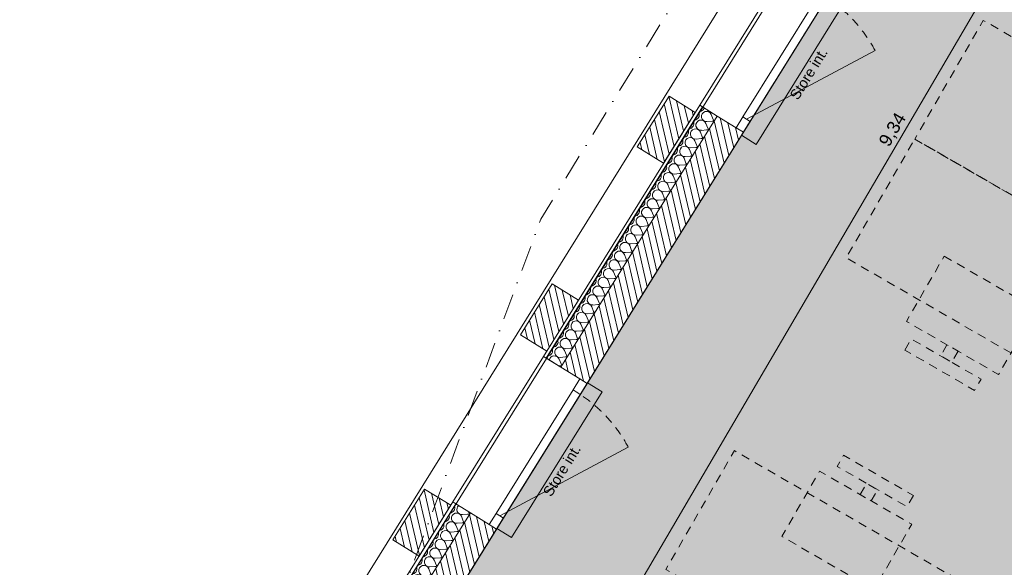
# Model space of a CAD drawing. Header units: millimetres. Extents: x -107151 to 48086, y -42122 to 26068.
# Tile 56 of 57: x -83417 to -77674, y 14919 to 18114. Entities that reach past the tile are written whole.
import ezdxf
from ezdxf.enums import TextEntityAlignment as Align

# ---------------------------------------------------------------- set-up
doc = ezdxf.new("R2010")
doc.units = ezdxf.units.MM
doc.header["$MEASUREMENT"] = 0
for name, pattern in [('! FIN Pointille', [87.5, 50, -37.5]), ('! STR Pointille', [87.5, 50, -37.5]), ('! URB Limite propriété', [300, 150, -75, 0, -75]), ('Tirets petits', [125, 75, -50])]:
    doc.linetypes.add(name, pattern=pattern)
for name, color, linetype in [('01-STR_Dalles.ARCHI', 7, 'Continuous'), ('01-STR_Murs extérieurs.ARCHI', 7, 'Continuous'), ('01-STR_Poutres_Poteaux.ARCHI', 7, 'Continuous'), ('03-SURFACE _ Utile.ARCHI', 7, 'Continuous'), ('04-SOE_Faux Plafond.ARCHI', 7, 'Continuous'), ('04-SOE_Revetement de sol.ARCHI', 7, 'Continuous'), ('05-INF _ COTATIONS.ARCHI', 7, 'Continuous'), ('06-REP _ EQUIP MOBI _ hors marché.ARCHI', 7, 'Continuous'), ('06-REP _ EQUIP MOBI _ marché.ARCHI', 7, 'Continuous'), ('Fenêtres Archicad', 7, 'Continuous'), ('Marques de fenêtre Archicad', 7, 'Continuous'), ('Marques de Zone Archicad', 7, 'Continuous'), ('Nouveau_07-VRD_Terrain EDL_Parcelle.ARCHI', 7, 'Continuous')]:
    doc.layers.add(name, color=color, linetype=linetype)
doc.styles.add('STYLE_GENERE_1', font='arial.ttf')
doc.styles.add('STYLE_GENERE_2', font='arial.ttf')
doc.dimstyles.new('STYLE_GENERE__1', dxfattribs={"dimtxt": 75, "dimasz": 57, "dimexe": 0.18, "dimexo": 50, "dimgap": 0, "dimtad": 1, "dimlfac": 0.001, "dimzin": 0, "dimdsep": 46, "dimtxsty": 'STYLE_GENERE_1', "dimblk": 'ARROWHEAD_2', "dimblk1": 'ARROWHEAD_2', "dimblk2": 'ARROWHEAD_2', "dimcen": 0.09, "dimclrd": 256, "dimclre": 256, "dimclrt": 256, "dimazin": 0, "dimtfac": 1, "dimtdec": 4, "dimtmove": 0, "dimatfit": 3, "dimfxl": 0, "dimtolj": 1, "dimtzin": 0, "dimarcsym": 0})
pattern_1 = [(283.12592, (0, 0), (36.52025, 8.515946), [])]

# ---------------------------------------------------------------- blocks, each defined once
blk = doc.blocks.new('Dalle_1_1', base_point=(-76490.4, 21808.4))
at = {"layer": '01-STR_Dalles.ARCHI', "color": 7, "linetype": 'Continuous', "lineweight": 5, "flags": 128}
blk.add_lwpolyline([(-76490.4, 21808.4), (-87291.7, 4437.9), (-82006.1, 1387.3), (-82427.2, 536.8), (-75888.9, -3286.9), (-75794, -3342.4), (-72002.7, 3053.2), (-57796.5, -5182.2), (-57450.3, -5385.2), (-56247.6, -3332.7), (-54208.1, -4527.8), (-54717.7, -5397.6), (-55684.1, -4831.3), (-56368.8, -6019.3), (-56368.6, -6019.4), (-46020, -12001.9), (-45857.1, -11724.1), (-45699, -11816.7), (-44122.6, -12740.4), (-42483.4, -9942.8), (-41387.9, -10574.3), (-36023.4, -1555.2), (-50738.9, 6940.8), (-57097.2, 10611.7)], close=True, dxfattribs=at)
blk = doc.blocks.new('CPAP__9_1', base_point=(-75219.1, 17070.7))
at = {"layer": '03-SURFACE _ Utile.ARCHI', "linetype": 'Continuous', "lineweight": 0, "true_color": 0xffefb9}
blk.add_hatch(color=254, dxfattribs=at).paths.add_polyline_path([(-76490.4, 21808.4), (-81424.4, 13873.7), (-78239.3, 12007.4), (-76599.5, 14805.9), (-75362.2, 14080.9), (-74211.8, 16044.1), (-73116.5, 15402.3), (-71175.8, 18740)])
at = {"layer": 'Marques de Zone Archicad', "color": 7, "lineweight": 5}
for tag, height, style, p in [('ROOM_NAME', 125, 'STYLE_GENERE_2', (-75663.5, 17865.7)), ('measuredAreaCode', 100, 'STYLE_GENERE_1', (-75781.3, 17667.3)), ('DUMMY_861', 125, 'STYLE_GENERE_2', (-75262, 17662.5)), ('DUMMY_862', 100, 'STYLE_GENERE_1', (-75879.6, 17497.2)), ('DUMMY_864', 100, 'STYLE_GENERE_1', (-75977.8, 17327.1)), ('DUMMY_863', 100, 'STYLE_GENERE_1', (-75608.9, 17340.9)), ('ceilingHeightCode', 100, 'STYLE_GENERE_1', (-76076, 17156.9)), ('DUMMY_865', 100, 'STYLE_GENERE_1', (-75641.1, 17132.7))]:
    blk.add_attdef(tag, text='', height=height, rotation=329.99971, dxfattribs=dict(at, style=style)).set_placement(p, align=Align.TOP_LEFT)
blk = doc.blocks.new('Dalle_2_1', base_point=(-76643.7, 22508.8))
at = {"layer": '01-STR_Poutres_Poteaux.ARCHI', "color": 7, "linetype": 'Continuous', "lineweight": 5, "flags": 128}
blk.add_lwpolyline([(-76643.7, 22508.8), (-88005, 4237.7), (-82701.7, 1176.9), (-83121.5, 329), (-77594.1, -2909.8), (-77475.2, -2706.8), (-82820.3, 419.1), (-82399.8, 1268.2), (-87692.8, 4323), (-76585.1, 22186.4), (-35620.4, -1464.5), (-41127.9, -10724), (-38454.8, -12262.9), (-40241.1, -15311.5), (-41612.9, -14518.8), (-41747.9, -14752.4), (-40143.1, -15680.3), (-38084.2, -12164.4), (-40763.4, -10619.9), (-35267.4, -1379.6)], close=True, dxfattribs=at)
blk = doc.blocks.new('Dalle_15_1', base_point=(-87291.7, 4437.9))
at = {"layer": '04-SOE_Faux Plafond.ARCHI', "color": 252, "linetype": 'Tirets petits', "lineweight": 5, "flags": 128}
blk.add_lwpolyline([(-87291.7, 4437.9), (-76490.4, 21808.4), (-36023.4, -1555.2), (-39156.1, -6822.1), (-43638.1, -4195.9), (-44805.9, -6188.9), (-44314, -6477.2), (-44986.5, -7624.8), (-50462.4, -4416.2), (-48205.6, -549), (-53358.6, 2470.3), (-55548, -1266), (-59721.9, 1179.7), (-57371.2, 5191.5), (-65453.9, 9927.5), (-66046.3, 8916.5), (-66364.8, 9103.1), (-66378.8, 9079.2), (-70895.3, 11725.6), (-70035.8, 13192.4), (-72449.2, 14601.8), (-72270.8, 14906.2), (-74211.7, 16044.4), (-75362.2, 14080.9), (-76599.5, 14805.9), (-79551.2, 9768.4), (-78213.9, 8984.8), (-77976.6, 9389.7), (-70980, 5290.4), (-70849, 5213.7), (-70849.1, 5213.6), (-69069.5, 4170.6), (-67197.9, 7365), (-63477.8, 5185.3), (-63466.2, 5205.2), (-60449.3, 3437.4), (-62205.2, 440.8), (-59959, -875.4), (-60086.5, -1092.9), (-59801.5, -1259.9), (-60953, -3225.2), (-70246.3, 2162.2), (-72041.8, 3203), (-73941.7, -2), (-75888.9, -3286.9), (-77581.8, -2296.9), (-82427.2, 536.8), (-82006.1, 1387.3)], close=True, dxfattribs=at)
blk = doc.blocks.new('Dalle_18_1', base_point=(-87291.7, 4437.9))
at = {"layer": '04-SOE_Revetement de sol.ARCHI', "color": 7, "linetype": 'Continuous', "lineweight": 5, "flags": 128}
blk.add_lwpolyline([(-82006.1, 1387.3), (-87291.7, 4437.9), (-76490.4, 21808.4), (-50739, 6940.8)], dxfattribs=at)
blk = doc.blocks.new('Mur_6_1', base_point=(-80342.8, 16181.1))
at = {"layer": '01-STR_Murs extérieurs.ARCHI', "linetype": 'Continuous', "lineweight": 0, "true_color": 0x000000}
h = blk.add_hatch(dxfattribs=at)
h.set_pattern_fill('Hachure_simple_0001', color=18, style=0, pattern_type=2)
h.set_pattern_definition([(103.12592, (0, 0), (36.52025, 8.515946), [])])
h.paths.add_polyline_path([(-80342.8, 16181.1), (-80158, 16478.4), (-80310.8, 16573.4), (-80495.7, 16276.2)])
at = {"layer": '01-STR_Murs extérieurs.ARCHI', "color": 7, "linetype": 'Continuous', "lineweight": 5, "flags": 128}
for points in [[(-80310.8, 16573.4), (-80495.7, 16276.2)], [(-80158, 16478.4), (-80310.8, 16573.4)], [(-80342.8, 16181.1), (-80158, 16478.4)], [(-80495.7, 16276.2), (-80342.8, 16181.1)]]:
    blk.add_lwpolyline(points, dxfattribs=at)
blk = doc.blocks.new('Mur_40_1', base_point=(-81087.4, 14983.8))
at = {"layer": '01-STR_Murs extérieurs.ARCHI', "linetype": 'Continuous', "lineweight": 0, "true_color": 0x000000}
h = blk.add_hatch(dxfattribs=at)
h.set_pattern_fill('Hachure_simple_0001', color=18, style=0, pattern_type=2)
h.set_pattern_definition([(103.12592, (0, 0), (36.52025, 8.515946), [])])
h.paths.add_polyline_path([(-81087.4, 14983.8), (-80902.5, 15281), (-81055.4, 15376), (-81240.2, 15078.8)])
at = {"layer": '01-STR_Murs extérieurs.ARCHI', "color": 7, "linetype": 'Continuous', "lineweight": 5, "flags": 128}
for points in [[(-81055.4, 15376), (-81240.2, 15078.8)], [(-80902.5, 15281), (-81055.4, 15376)], [(-81087.4, 14983.8), (-80902.5, 15281)], [(-81240.2, 15078.8), (-81087.4, 14983.8)]]:
    blk.add_lwpolyline(points, dxfattribs=at)
blk = doc.blocks.new('Mur_83_1', base_point=(-79661.6, 17276.7))
at = {"layer": '01-STR_Murs extérieurs.ARCHI', "linetype": 'Continuous', "lineweight": 0, "true_color": 0x000000}
h = blk.add_hatch(dxfattribs=at)
h.set_pattern_fill('Hachure_simple_0001', color=18, style=0, pattern_type=2)
h.set_pattern_definition([(103.12592, (0, 0), (36.52025, 8.515946), [])])
h.paths.add_polyline_path([(-79661.6, 17276.7), (-79476.8, 17573.9), (-79629.6, 17669), (-79814.4, 17371.7)])
at = {"layer": '01-STR_Murs extérieurs.ARCHI', "color": 7, "linetype": 'Continuous', "lineweight": 5, "flags": 128}
for points in [[(-79629.6, 17669), (-79814.4, 17371.7)], [(-79476.8, 17573.9), (-79629.6, 17669)], [(-79661.6, 17276.7), (-79476.8, 17573.9)], [(-79814.4, 17371.7), (-79661.6, 17276.7)]]:
    blk.add_lwpolyline(points, dxfattribs=at)
blk = doc.blocks.new('*X444')
at = {"layer": '01-STR_Murs extérieurs.ARCHI', "color": 7, "linetype": 'Continuous', "lineweight": 5}
for p, q in [((-80834.3, 15227), (-80804.4, 15229.6)), ((-80800.1, 15245.1), (-80798.1, 15239.8)), ((-80872.3, 15165.8), (-80861.4, 15137.9)), ((-80866, 15176), (-80836.1, 15178.6)), ((-80840.6, 15216.8), (-80829.8, 15188.8)), ((-80904, 15114.9), (-80893.1, 15086.9)), ((-80897.7, 15125), (-80867.8, 15127.7)), ((-80935.7, 15063.9), (-80924.8, 15035.9)), ((-80929.3, 15074.1), (-80899.5, 15076.7)), ((-80967.4, 15013), (-80956.5, 14985)), ((-80961, 15023.1), (-80931.1, 15025.8)), ((-80999, 14962), (-80988.2, 14934)), ((-80992.7, 14972.2), (-80962.8, 14974.8)), ((-81030.7, 14911), (-81019.9, 14883.1)), ((-81024.4, 14921.2), (-80994.5, 14923.8)), ((-81087.8, 14819.3), (-81057.9, 14821.9)), ((-81062.4, 14860.1), (-81051.5, 14832.1)), ((-81056.1, 14870.3), (-81026.2, 14872.9)), ((-81119.4, 14768.4), (-81089.6, 14771)), ((-81094.1, 14809.1), (-81083.2, 14781.2)), ((-81157.5, 14707.2), (-81146.6, 14679.3)), ((-81151.1, 14717.4), (-81121.2, 14720)), ((-81125.8, 14758.2), (-81114.9, 14730.2)), ((-81189.1, 14656.3), (-81178.3, 14628.3)), ((-81182.8, 14666.5), (-81152.9, 14669.1)), ((-81220.8, 14605.3), (-81210, 14577.4)), ((-81214.5, 14615.5), (-81184.6, 14618.1)), ((-81252.5, 14554.4), (-81241.6, 14526.4)), ((-81246.2, 14564.6), (-81216.3, 14567.2)), ((-81284.2, 14503.4), (-81273.3, 14475.5)), ((-81277.9, 14513.6), (-81248, 14516.2)), ((-81341.2, 14411.7), (-81311.3, 14414.3)), ((-81315.9, 14452.5), (-81305, 14424.5)), ((-81309.5, 14462.7), (-81279.7, 14465.3)), ((-81372.9, 14360.8), (-81343, 14363.4)), ((-81347.6, 14401.5), (-81336.7, 14373.6)), ((-81410.9, 14299.6), (-81400.1, 14271.7)), ((-81404.6, 14309.8), (-81374.7, 14312.4)), ((-81379.2, 14350.6), (-81368.4, 14322.6)), ((-81442.6, 14248.7), (-81431.7, 14220.7)), ((-81436.3, 14258.9), (-81406.4, 14261.5)), ((-81474.3, 14197.7), (-81463.4, 14169.7)), ((-81468, 14207.9), (-81438.1, 14210.5)), ((-81506, 14146.8), (-81495.1, 14118.8)), ((-81499.6, 14156.9), (-81469.8, 14159.6)), ((-81537.7, 14095.8), (-81526.8, 14067.8)), ((-81531.3, 14106), (-81501.4, 14108.6)), ((-81569.3, 14044.9), (-81558.5, 14016.9)), ((-81563, 14055), (-81533.1, 14057.7)), ((-81626.4, 13953.1), (-81596.5, 13955.7)), ((-81601, 13993.9), (-81590.2, 13965.9)), ((-81594.7, 14004.1), (-81564.8, 14006.7)), ((-81658.1, 13902.2), (-81628.2, 13904.8)), ((-81632.7, 13942.9), (-81621.8, 13915)), ((-81696.1, 13841), (-81685.2, 13813.1)), ((-81689.7, 13851.2), (-81659.9, 13853.8)), ((-81664.4, 13892), (-81653.5, 13864))]:
    blk.add_line(p, q, dxfattribs=at)
for centre, start, end in [((-80908.8, 15266.2), 328.12592, 22.42238), ((-80877.1, 15317.2), 273.82946, 284.81016), ((-80836.9, 15256.8), 129.82657, 274.99582), ((-80940.5, 15215.3), 328.12592, 22.42237), ((-80908.8, 15266.2), 273.82946, 328.12592), ((-80868.6, 15205.9), 21.25602, 274.99582), ((-80801.8, 15199.7), 74.56988, 94.99582), ((-80770.1, 15250.6), 201.25602, 221.68196), ((-80972.2, 15164.3), 328.12592, 22.42237), ((-80940.5, 15215.3), 273.82947, 328.12592), ((-80900.3, 15154.9), 21.25602, 274.99582), ((-80833.5, 15148.7), 74.56988, 94.99582), ((-80801.8, 15199.7), 201.25602, 221.68196), ((-81003.8, 15113.4), 328.12592, 22.42237), ((-80972.2, 15164.3), 273.82947, 328.12592), ((-80932, 15104), 21.25602, 274.99582), ((-80865.2, 15097.8), 74.56987, 94.99582), ((-80833.5, 15148.7), 201.25602, 221.68197), ((-81035.5, 15062.4), 273.82948, 328.12592), ((-81035.5, 15062.4), 328.12592, 22.42236), ((-81003.8, 15113.4), 273.82948, 328.12592), ((-80963.6, 15053), 21.25602, 274.99582), ((-80896.8, 15046.8), 74.56987, 94.99582), ((-80865.2, 15097.8), 201.25602, 221.68197), ((-81067.2, 15011.5), 273.82948, 328.12592), ((-81067.2, 15011.5), 328.12592, 22.42236), ((-80995.3, 15002.1), 21.25602, 274.99582), ((-80928.5, 14995.9), 74.56987, 94.99582), ((-80896.8, 15046.8), 201.25602, 221.68197), ((-81098.9, 14960.5), 273.82949, 328.12592), ((-81098.9, 14960.5), 328.12592, 22.42236), ((-81027, 14951.1), 21.25602, 274.99582), ((-80960.2, 14944.9), 201.25602, 221.68198), ((-80960.2, 14944.9), 74.56986, 94.99582), ((-80928.5, 14995.9), 201.25602, 221.68197), ((-81130.6, 14909.5), 273.82949, 328.12592), ((-81090.4, 14849.2), 21.25602, 274.99582), ((-81130.6, 14909.5), 328.12592, 22.42235), ((-81058.7, 14900.2), 21.25602, 274.99582), ((-80991.9, 14894), 201.25602, 221.68198), ((-80991.9, 14894), 74.56986, 94.99582), ((-81193.9, 14807.6), 328.12592, 22.42234), ((-81162.3, 14858.6), 273.82949, 328.12592), ((-81122.1, 14798.3), 21.25602, 274.99582), ((-81162.3, 14858.6), 328.12592, 22.42235), ((-81055.3, 14792.1), 74.56986, 94.99582), ((-81023.6, 14843), 201.25602, 221.68198), ((-81023.6, 14843), 74.56986, 94.99582), ((-81225.6, 14756.7), 328.12592, 22.42234), ((-81193.9, 14807.6), 273.8295, 328.12592), ((-81153.7, 14747.3), 21.25602, 274.99582), ((-81086.9, 14741.1), 74.56985, 94.99582), ((-81055.3, 14792.1), 201.25602, 221.68199), ((-81257.3, 14705.7), 328.12592, 22.42234), ((-81225.6, 14756.7), 273.8295, 328.12592), ((-81185.4, 14696.4), 21.25602, 274.99582), ((-81118.6, 14690.2), 74.56985, 94.99582), ((-81086.9, 14741.1), 201.25602, 221.68199), ((-81289, 14654.8), 328.12592, 22.42233), ((-81257.3, 14705.7), 273.8295, 328.12592), ((-81217.1, 14645.4), 21.25602, 274.99582), ((-81150.3, 14639.2), 74.56985, 94.99582), ((-81118.6, 14690.2), 201.25602, 221.68199), ((-81320.7, 14603.8), 273.82951, 328.12592), ((-81320.7, 14603.8), 328.12592, 22.42233), ((-81289, 14654.8), 273.82951, 328.12592), ((-81248.8, 14594.5), 21.25602, 274.99582), ((-81182, 14588.2), 74.56984, 94.99582), ((-81150.3, 14639.2), 201.25602, 221.682), ((-81352.4, 14552.9), 273.82951, 328.12592), ((-81352.4, 14552.9), 328.12592, 22.42233), ((-81280.5, 14543.5), 21.25602, 274.99582), ((-81213.7, 14537.3), 74.56984, 94.99582), ((-81182, 14588.2), 201.25602, 221.682), ((-81384, 14501.9), 273.82952, 328.12592), ((-81343.8, 14441.6), 21.25602, 274.99582), ((-81384, 14501.9), 328.12592, 22.42232), ((-81312.2, 14492.5), 21.25602, 274.99582), ((-81245.4, 14486.3), 201.25602, 221.682), ((-81245.4, 14486.3), 74.56984, 94.99582), ((-81213.7, 14537.3), 201.25602, 221.682), ((-81415.7, 14451), 273.82952, 328.12592), ((-81375.5, 14390.6), 21.25602, 274.99582), ((-81415.7, 14451), 328.12592, 22.42232), ((-81308.7, 14384.4), 74.56983, 94.99582), ((-81277, 14435.4), 201.25602, 221.68201), ((-81277, 14435.4), 74.56983, 94.99582), ((-81479.1, 14349.1), 328.12592, 22.42231), ((-81447.4, 14400), 273.82953, 328.12592), ((-81407.2, 14339.7), 21.25602, 274.99582), ((-81447.4, 14400), 328.12592, 22.42232), ((-81340.4, 14333.5), 74.56983, 94.99582), ((-81308.7, 14384.4), 201.25602, 221.68201), ((-81510.8, 14298.1), 328.12592, 22.42231), ((-81479.1, 14349.1), 273.82953, 328.12592), ((-81438.9, 14288.7), 21.25602, 274.99582), ((-81372.1, 14282.5), 74.56982, 94.99582), ((-81340.4, 14333.5), 201.25602, 221.68201), ((-81542.5, 14247.2), 328.12592, 22.42231), ((-81510.8, 14298.1), 273.82953, 328.12592), ((-81470.6, 14237.8), 21.25602, 274.99582), ((-81403.8, 14231.6), 74.56982, 94.99582), ((-81372.1, 14282.5), 201.25602, 221.68202), ((-81574.1, 14196.2), 328.12592, 22.4223), ((-81542.5, 14247.2), 273.82954, 328.12592), ((-81502.3, 14186.8), 21.25602, 274.99582), ((-81435.5, 14180.6), 74.56982, 94.99582), ((-81403.8, 14231.6), 201.25602, 221.68202), ((-81605.8, 14145.3), 273.82954, 328.12592), ((-81605.8, 14145.3), 328.12592, 22.4223), ((-81574.1, 14196.2), 273.82954, 328.12592), ((-81533.9, 14135.9), 21.25602, 274.99582), ((-81467.1, 14129.7), 74.56982, 94.99582), ((-81435.5, 14180.6), 201.25602, 221.68202), ((-81637.5, 14094.3), 273.82955, 328.12592), ((-81637.5, 14094.3), 328.12592, 22.42229), ((-81565.6, 14084.9), 21.25602, 274.99582), ((-81498.8, 14078.7), 74.56981, 94.99582), ((-81467.1, 14129.7), 201.25602, 221.68203), ((-81669.2, 14043.4), 273.82955, 328.12592), ((-81629, 13983), 21.25602, 274.99582), ((-81669.2, 14043.4), 328.12592, 22.42229), ((-81597.3, 14034), 21.25602, 274.99582), ((-81530.5, 14027.8), 201.25602, 221.68203), ((-81530.5, 14027.8), 74.56981, 94.99582), ((-81498.8, 14078.7), 201.25602, 221.68203), ((-81700.9, 13992.4), 273.82955, 328.12592), ((-81660.7, 13932.1), 21.25602, 274.99582), ((-81700.9, 13992.4), 328.12592, 22.42229), ((-81593.9, 13925.9), 74.5698, 94.99582), ((-81562.2, 13976.8), 201.25602, 221.68204), ((-81562.2, 13976.8), 74.56981, 94.99582), ((-81764.2, 13890.5), 328.12592, 22.42228), ((-81732.6, 13941.4), 273.82956, 328.12592), ((-81692.4, 13881.1), 21.25602, 274.99582), ((-81732.6, 13941.4), 328.12592, 22.42228), ((-81625.6, 13874.9), 74.5698, 94.99582), ((-81593.9, 13925.9), 201.25602, 221.68204), ((-81795.9, 13839.5), 21.49246, 22.42228), ((-81764.2, 13890.5), 273.82956, 328.12592), ((-81724, 13830.2), 21.25602, 159.51851), ((-81657.2, 13824), 74.5698, 94.99582), ((-81625.6, 13874.9), 201.25602, 221.68204), ((-81688.9, 13773), 74.56979, 94.75922), ((-81657.2, 13824), 201.25602, 221.68204)]:
    blk.add_arc(centre, 30, start, end, dxfattribs=at)
blk = doc.blocks.new('*X445')
at = {"layer": '01-STR_Murs extérieurs.ARCHI', "color": 7, "linetype": 'Continuous', "lineweight": 5}
for p, q in [((-79408.5, 17519.8), (-79378.7, 17522.4)), ((-79383.2, 17560.6), (-79372.3, 17532.6)), ((-79446.6, 17458.7), (-79435.7, 17430.7)), ((-79440.2, 17468.9), (-79410.3, 17471.5)), ((-79414.9, 17509.6), (-79404, 17481.7)), ((-79478.3, 17407.7), (-79467.4, 17379.8)), ((-79471.9, 17417.9), (-79442, 17420.5)), ((-79509.9, 17356.8), (-79499.1, 17328.8)), ((-79503.6, 17367), (-79473.7, 17369.6)), ((-79541.6, 17305.8), (-79530.7, 17277.9)), ((-79535.3, 17316), (-79505.4, 17318.6)), ((-79573.3, 17254.9), (-79562.4, 17226.9)), ((-79567, 17265.1), (-79537.1, 17267.7)), ((-79605, 17203.9), (-79594.1, 17176)), ((-79598.6, 17214.1), (-79568.8, 17216.7)), ((-79662, 17112.2), (-79632.1, 17114.8)), ((-79636.7, 17153), (-79625.8, 17125)), ((-79630.3, 17163.2), (-79600.4, 17165.8)), ((-79693.7, 17061.2), (-79663.8, 17063.9)), ((-79668.3, 17102), (-79657.5, 17074.1)), ((-79731.7, 17000.1), (-79720.8, 16972.1)), ((-79725.4, 17010.3), (-79695.5, 17012.9)), ((-79700, 17051.1), (-79689.2, 17023.1)), ((-79763.4, 16949.2), (-79752.5, 16921.2)), ((-79757.1, 16959.3), (-79727.2, 16962)), ((-79795.1, 16898.2), (-79784.2, 16870.2)), ((-79788.7, 16908.4), (-79758.9, 16911)), ((-79826.8, 16847.2), (-79815.9, 16819.3)), ((-79820.4, 16857.4), (-79790.5, 16860)), ((-79858.4, 16796.3), (-79847.6, 16768.3)), ((-79852.1, 16806.5), (-79822.2, 16809.1)), ((-79890.1, 16745.3), (-79879.3, 16717.4)), ((-79883.8, 16755.5), (-79853.9, 16758.1)), ((-79947.2, 16653.6), (-79917.3, 16656.2)), ((-79921.8, 16694.4), (-79910.9, 16666.4)), ((-79915.5, 16704.6), (-79885.6, 16707.2)), ((-79978.8, 16602.7), (-79949, 16605.3)), ((-79953.5, 16643.4), (-79942.6, 16615.5)), ((-80016.9, 16541.5), (-80006, 16513.6)), ((-80010.5, 16551.7), (-79980.6, 16554.3)), ((-79985.2, 16592.5), (-79974.3, 16564.5)), ((-80048.5, 16490.6), (-80037.7, 16462.6)), ((-80042.2, 16500.8), (-80012.3, 16503.4)), ((-80080.2, 16439.6), (-80069.4, 16411.7)), ((-80073.9, 16449.8), (-80044, 16452.4)), ((-80111.9, 16388.7), (-80101, 16360.7)), ((-80105.6, 16398.9), (-80075.7, 16401.5)), ((-80143.6, 16337.7), (-80132.7, 16309.8)), ((-80137.3, 16347.9), (-80107.4, 16350.5)), ((-80175.3, 16286.8), (-80164.4, 16258.8)), ((-80168.9, 16297), (-80139.1, 16299.6)), ((-80232.3, 16195.1), (-80202.4, 16197.7)), ((-80207, 16235.8), (-80196.1, 16207.9)), ((-80200.6, 16246), (-80170.7, 16248.6)), ((-80264, 16144.1), (-80234.1, 16146.7)), ((-80238.6, 16184.9), (-80227.8, 16156.9)), ((-80273.4, 16095.1), (-80265.8, 16095.8)), ((-80270.3, 16133.9), (-80259.5, 16106))]:
    blk.add_line(p, q, dxfattribs=at)
for centre, start, end in [((-79451.4, 17610), 273.82939, 328.12592), ((-79411.2, 17549.7), 21.25602, 274.99582), ((-79451.4, 17610), 328.12592, 337.89921), ((-79379.5, 17600.7), 204.25033, 272.00152), ((-79514.7, 17508.1), 328.12592, 22.42245), ((-79483, 17559.1), 273.82939, 328.12592), ((-79442.8, 17498.8), 21.25602, 274.99582), ((-79483, 17559.1), 328.12592, 22.42245), ((-79376, 17492.5), 74.57008, 94.99582), ((-79344.4, 17543.5), 201.25602, 221.68176), ((-79546.4, 17457.2), 328.12592, 22.42246), ((-79514.7, 17508.1), 273.82938, 328.12592), ((-79474.5, 17447.8), 21.25602, 274.99582), ((-79407.7, 17441.6), 74.57009, 94.99582), ((-79376, 17492.5), 201.25602, 221.68175), ((-79578.1, 17406.2), 328.12592, 22.42246), ((-79546.4, 17457.2), 273.82938, 328.12592), ((-79506.2, 17396.8), 21.25602, 274.99582), ((-79439.4, 17390.6), 74.57009, 94.99582), ((-79407.7, 17441.6), 201.25602, 221.68175), ((-79609.8, 17355.3), 328.12592, 22.42247), ((-79578.1, 17406.2), 273.82937, 328.12592), ((-79537.9, 17345.9), 21.25602, 274.99582), ((-79471.1, 17339.7), 74.57009, 94.99582), ((-79439.4, 17390.6), 201.25602, 221.68175), ((-79641.5, 17304.3), 273.82936, 328.12592), ((-79641.5, 17304.3), 328.12592, 22.42247), ((-79609.8, 17355.3), 273.82937, 328.12592), ((-79569.6, 17294.9), 21.25602, 274.99582), ((-79502.8, 17288.7), 74.5701, 94.99582), ((-79471.1, 17339.7), 201.25602, 221.68174), ((-79673.1, 17253.4), 273.82936, 328.12592), ((-79673.1, 17253.4), 328.12592, 22.42248), ((-79601.3, 17244), 21.25602, 274.99582), ((-79534.5, 17237.8), 74.5701, 94.99582), ((-79502.8, 17288.7), 201.25602, 221.68174), ((-79704.8, 17202.4), 273.82935, 328.12592), ((-79664.6, 17142.1), 21.25602, 274.99582), ((-79704.8, 17202.4), 328.12592, 22.42248), ((-79632.9, 17193), 21.25602, 274.99582), ((-79566.1, 17186.8), 201.25602, 221.68173), ((-79566.1, 17186.8), 74.57011, 94.99582), ((-79534.5, 17237.8), 201.25602, 221.68173), ((-79736.5, 17151.5), 273.82935, 328.12592), ((-79696.3, 17091.1), 21.25602, 274.99582), ((-79736.5, 17151.5), 328.12592, 22.42249), ((-79629.5, 17084.9), 74.57011, 94.99582), ((-79597.8, 17135.9), 201.25602, 221.68173), ((-79597.8, 17135.9), 74.57011, 94.99582), ((-79799.9, 17049.6), 328.12592, 22.4225), ((-79768.2, 17100.5), 273.82934, 328.12592), ((-79728, 17040.2), 21.25602, 274.99582), ((-79768.2, 17100.5), 328.12592, 22.42249), ((-79661.2, 17034), 74.57012, 94.99582), ((-79629.5, 17084.9), 201.25602, 221.68172), ((-79831.6, 16998.6), 328.12592, 22.4225), ((-79799.9, 17049.6), 273.82934, 328.12592), ((-79759.7, 16989.2), 21.25602, 274.99582), ((-79692.9, 16983), 74.57012, 94.99582), ((-79661.2, 17034), 201.25602, 221.68172), ((-79863.2, 16947.7), 328.12592, 22.42251), ((-79831.6, 16998.6), 273.82933, 328.12592), ((-79791.4, 16938.3), 21.25602, 274.99582), ((-79724.6, 16932.1), 74.57013, 94.99582), ((-79692.9, 16983), 201.25602, 221.68171), ((-79894.9, 16896.7), 328.12592, 22.42251), ((-79863.2, 16947.7), 273.82933, 328.12592), ((-79823, 16887.3), 21.25602, 274.99582), ((-79756.2, 16881.1), 74.57013, 94.99582), ((-79724.6, 16932.1), 201.25602, 221.68171), ((-79926.6, 16845.7), 273.82932, 328.12592), ((-79926.6, 16845.7), 328.12592, 22.42251), ((-79894.9, 16896.7), 273.82933, 328.12592), ((-79854.7, 16836.4), 21.25602, 274.99582), ((-79787.9, 16830.2), 74.57013, 94.99582), ((-79756.2, 16881.1), 201.25602, 221.6817), ((-79958.3, 16794.8), 273.82932, 328.12592), ((-79958.3, 16794.8), 328.12592, 22.42252), ((-79886.4, 16785.4), 21.25602, 274.99582), ((-79819.6, 16779.2), 74.57014, 94.99582), ((-79787.9, 16830.2), 201.25602, 221.6817), ((-79990, 16743.8), 273.82931, 328.12592), ((-79949.8, 16683.5), 21.25602, 274.99582), ((-79990, 16743.8), 328.12592, 22.42252), ((-79918.1, 16734.5), 21.25602, 274.99582), ((-79851.3, 16728.3), 201.25602, 221.68169), ((-79851.3, 16728.3), 74.57014, 94.99582), ((-79819.6, 16779.2), 201.25602, 221.6817), ((-80021.7, 16692.9), 273.82931, 328.12592), ((-79981.5, 16632.6), 21.25602, 274.99582), ((-80021.7, 16692.9), 328.12592, 22.42253), ((-79914.7, 16626.4), 74.57015, 94.99582), ((-79883, 16677.3), 201.25602, 221.68169), ((-79883, 16677.3), 74.57015, 94.99582), ((-80085, 16591), 328.12592, 22.42254), ((-80053.3, 16641.9), 273.8293, 328.12592), ((-80013.1, 16581.6), 21.25602, 274.99582), ((-80053.3, 16641.9), 328.12592, 22.42253), ((-79946.3, 16575.4), 74.57015, 94.99582), ((-79914.7, 16626.4), 201.25602, 221.68168), ((-80116.7, 16540), 328.12592, 22.42254), ((-80085, 16591), 273.8293, 328.12592), ((-80044.8, 16530.7), 21.25602, 274.99582), ((-79978, 16524.4), 74.57016, 94.99582), ((-79946.3, 16575.4), 201.25602, 221.68168), ((-80148.4, 16489.1), 328.12592, 22.42255), ((-80116.7, 16540), 273.82929, 328.12592), ((-80076.5, 16479.7), 21.25602, 274.99582), ((-80009.7, 16473.5), 74.57016, 94.99582), ((-79978, 16524.4), 201.25602, 221.68168), ((-80180.1, 16438.1), 328.12592, 22.42255), ((-80148.4, 16489.1), 273.82929, 328.12592), ((-80108.2, 16428.7), 21.25602, 274.99582), ((-80041.4, 16422.5), 74.57017, 94.99582), ((-80009.7, 16473.5), 201.25602, 221.68167), ((-80211.8, 16387.2), 273.82928, 328.12592), ((-80211.8, 16387.2), 328.12592, 22.42256), ((-80180.1, 16438.1), 273.82928, 328.12592), ((-80139.9, 16377.8), 21.25602, 274.99582), ((-80073.1, 16371.6), 74.57017, 94.99582), ((-80041.4, 16422.5), 201.25602, 221.68167), ((-80243.4, 16336.2), 273.82927, 328.12592), ((-80243.4, 16336.2), 328.12592, 22.42256), ((-80171.6, 16326.8), 21.25602, 274.99582), ((-80104.8, 16320.6), 201.25602, 221.68166), ((-80104.8, 16320.6), 74.57017, 94.99582), ((-80073.1, 16371.6), 201.25602, 221.68166), ((-80275.1, 16285.3), 273.82927, 328.12592), ((-80234.9, 16224.9), 21.25602, 274.99582), ((-80275.1, 16285.3), 328.12592, 22.42257), ((-80203.2, 16275.9), 21.25602, 274.99582), ((-80136.4, 16269.7), 201.25602, 221.68166), ((-80136.4, 16269.7), 74.57018, 94.99582), ((-80338.5, 16183.4), 328.12592, 22.42258), ((-80306.8, 16234.3), 273.82926, 328.12592), ((-80266.6, 16174), 21.25602, 274.99582), ((-80306.8, 16234.3), 328.12592, 22.42257), ((-80199.8, 16167.8), 74.57019, 94.99582), ((-80168.1, 16218.7), 201.25602, 221.68165), ((-80168.1, 16218.7), 74.57018, 94.99582), ((-80370.2, 16132.4), 8.46553, 22.42258), ((-80338.5, 16183.4), 273.82926, 328.12592), ((-80298.3, 16123), 21.25602, 168.77743), ((-80231.5, 16116.8), 74.57019, 94.99582), ((-80199.8, 16167.8), 201.25602, 221.68165), ((-80263.2, 16065.9), 74.57019, 94.99582), ((-80231.5, 16116.8), 201.25602, 221.68164)]:
    blk.add_arc(centre, 30, start, end, dxfattribs=at)
blk = doc.blocks.new('Fenêtre 27_2')
at = {"layer": 'Fenêtres Archicad', "color": 8, "linetype": 'Continuous', "lineweight": 5}
blk.add_line((425, -25), (-311.1, 400), dxfattribs=at)
at = {"layer": 'Fenêtres Archicad', "color": 7, "linetype": 'Continuous', "lineweight": 5}
for p, q in [((-500, 0), (500, 0)), ((-500, 0), (-425, 0)), ((-500, 0), (-500, -50)), ((-500, 0), (-500, -50)), ((-425, 0), (-425, -50)), ((-425, 0), (425, 0)), ((425, -50), (425, 0)), ((425, 0), (500, 0)), ((500, 0), (500, -50)), ((500, 0), (500, -50)), ((-425, -50), (-500, -50)), ((-500, -50), (-500, -180)), ((425, -50), (-425, -50)), ((500, -50), (425, -50)), ((500, -50), (500, -180)), ((-500, -180), (-500, -280)), ((500, -180), (500, -280)), ((-500, -280), (-500, -300)), ((500, -280), (500, -300)), ((-500, -300), (500, -300))]:
    blk.add_line(p, q, dxfattribs=at)
at = {"layer": 'Fenêtres Archicad', "color": 8, "linetype": '! FIN Pointille', "lineweight": 5}
blk.add_arc((425, -25), 850, 150, 180, dxfattribs=at)
blk = doc.blocks.new('Marque fenêtre 27')
at = {"layer": 'Marques de fenêtre Archicad', "color": 7, "lineweight": 5, "style": 'STYLE_GENERE_1'}
for tag, p in [('strCust1Value', (164.7, -619.4)), ('DUMMY_233', (164.7, -605.7))]:
    blk.add_attdef(tag, text='', height=60, rotation=180, dxfattribs=at).set_placement(p, align=Align.TOP_LEFT)
blk = doc.blocks.new('Mur_127_1', base_point=(-76490.4, 21808.4))
at = {"layer": '01-STR_Murs extérieurs.ARCHI', "linetype": 'Continuous', "lineweight": 0, "true_color": 0x000000}
h = blk.add_hatch(dxfattribs=at)
h.set_pattern_fill('Hachure_simple_0001', color=18, style=0, pattern_type=2)
h.set_pattern_definition(pattern_1)
h.paths.add_polyline_path([(-80260.1, 16086.8), (-80107.3, 15991.8), (-79196, 17457.3), (-79348.9, 17552.3)])
h = blk.add_hatch(dxfattribs=at)
h.set_pattern_fill('Hachure_simple_0001', color=18, style=0, pattern_type=2)
h.set_pattern_definition(pattern_1)
h.paths.add_polyline_path([(-80788.2, 15237.6), (-81683.4, 13797.9), (-81530.6, 13702.9), (-80635.3, 15142.6)])
at = {"layer": '01-STR_Murs extérieurs.ARCHI', "color": 7, "linetype": 'Continuous', "lineweight": 5}
for p, q in [((-79433.8, 17605.1), (-80345.1, 16139.7)), ((-79433.8, 17605.1), (-79450.8, 17615.7)), ((-79348.9, 17552.3), (-79433.8, 17605.1)), ((-79348.9, 17552.3), (-80260.1, 16086.8)), ((-79238.5, 17483.7), (-79348.9, 17552.3)), ((-79196, 17457.3), (-79238.5, 17483.7)), ((-80345.1, 16139.7), (-80362, 16150.2)), ((-80260.1, 16086.8), (-80345.1, 16139.7)), ((-80149.7, 16018.2), (-80260.1, 16086.8)), ((-80107.3, 15991.8), (-80149.7, 16018.2)), ((-80873.1, 15290.4), (-81768.3, 13850.7)), ((-80873.1, 15290.4), (-80890.1, 15301)), ((-80788.2, 15237.6), (-80873.1, 15290.4)), ((-80788.2, 15237.6), (-81683.4, 13797.9)), ((-80677.8, 15169), (-80788.2, 15237.6)), ((-80635.3, 15142.6), (-80677.8, 15169))]:
    blk.add_line(p, q, dxfattribs=at)
at = {"layer": '01-STR_Murs extérieurs.ARCHI', "color": 7, "linetype": 'Continuous', "lineweight": 5, "flags": 128}
for points in [[(-79450.8, 17615.7), (-80362, 16150.2)], [(-80107.3, 15991.8), (-79196, 17457.3)], [(-80890.1, 15301), (-81785.3, 13861.3)], [(-81530.6, 13702.9), (-80635.3, 15142.6)]]:
    blk.add_lwpolyline(points, dxfattribs=at)
at = {"layer": '01-STR_Murs extérieurs.ARCHI', "color": 7, "lineweight": 5}
for name in ['*X445', '*X444']:
    blk.add_blockref(name, (0, 0), dxfattribs=at)
at = {"layer": 'Fenêtres Archicad', "color": 7, "linetype": 'Continuous', "lineweight": 5, "zscale": 1000, "rotation": 238.1259194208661}
for p in [(-78932, 17881.9), (-80371.3, 15567.2)]:
    blk.add_blockref('Fenêtre 27_2', p, dxfattribs=at)
at = {"layer": 'Marques de fenêtre Archicad', "color": 8, "lineweight": 5}
ref = blk.add_blockref('Marque fenêtre 27', (-78932, 17881.9), dxfattribs=dict(at, rotation=238.1259194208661))
ref.add_attrib('strCust1Value', 'Store int.', dxfattribs={"color": 7, "lineweight": 5, "height": 60, "rotation": 58.12592, "style": 'STYLE_GENERE_1'}).set_placement((-78929.2, 17672.5), align=Align.TOP_LEFT)
ref = blk.add_blockref('Marque fenêtre 27', (-80371.3, 15567.2), dxfattribs=dict(at, rotation=238.1259194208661))
ref.add_attrib('strCust1Value', 'Store int.', dxfattribs={"color": 7, "lineweight": 5, "height": 60, "rotation": 58.12592, "style": 'STYLE_GENERE_1'}).set_placement((-80368.5, 15357.8), align=Align.TOP_LEFT)
blk = doc.blocks.new('Poste de travail de bureau unique 27[11]_1', base_point=(-78262.4, 14107.2))
at = {"layer": '06-REP _ EQUIP MOBI _ hors marché.ARCHI', "color": 252, "linetype": '! STR Pointille', "lineweight": 5, "flags": 128}
for points in [[(-78262.4, 14107.2), (-79648.1, 14907.2), (-79248.1, 15600), (-77862.4, 14800)], [(-78204.2, 15338), (-78241.7, 15273), (-78648.8, 15508), (-78611.3, 15573)], [(-78434.3, 14789.5), (-78971.2, 15099.5), (-78751.2, 15480.6), (-78214.3, 15170.6)], [(-78515.2, 15344.3), (-78477.7, 15409.3), (-78412.8, 15371.8), (-78450.3, 15306.8)]]:
    blk.add_lwpolyline(points, close=True, dxfattribs=at)
blk = doc.blocks.new('Poste de travail de bureau unique 27[116]_1', base_point=(-76810.7, 16617.7))
at = {"layer": '06-REP _ EQUIP MOBI _ hors marché.ARCHI', "color": 252, "linetype": '! STR Pointille', "lineweight": 5, "flags": 128}
for points in [[(-76810.7, 16617.7), (-78196.4, 17417.7), (-77796.4, 18110.5), (-76410.7, 17310.5)], [(-76752.5, 17848.5), (-76790, 17783.5), (-77197, 18018.5), (-77159.5, 18083.5)], [(-76982.6, 17300), (-77519.5, 17610), (-77299.5, 17991.1), (-76762.6, 17681.1)], [(-77063.5, 17854.8), (-77026, 17919.8), (-76961.1, 17882.3), (-76998.6, 17817.3)]]:
    blk.add_lwpolyline(points, close=True, dxfattribs=at)
blk = doc.blocks.new('Poste de travail de bureau unique 27[117]_1', base_point=(-78196.4, 17417.7))
at = {"layer": '06-REP _ EQUIP MOBI _ hors marché.ARCHI', "color": 252, "linetype": '! STR Pointille', "lineweight": 5, "flags": 128}
for points in [[(-78196.4, 17417.7), (-76810.7, 16617.7), (-77210.7, 15924.8), (-78596.4, 16724.9)], [(-78024.5, 16735.3), (-77487.6, 16425.3), (-77707.6, 16044.3), (-78244.5, 16354.3)], [(-78254.6, 16186.9), (-78217.1, 16251.8), (-77810, 16016.8), (-77847.5, 15951.9)], [(-77943.6, 16180.5), (-77981.1, 16115.6), (-78046, 16153.1), (-78008.5, 16218)]]:
    blk.add_lwpolyline(points, close=True, dxfattribs=at)
blk = doc.blocks.new('Stores vénitiens 27[129]_1', base_point=(-80020.2, 15942.7))
at = {"layer": '06-REP _ EQUIP MOBI _ marché.ARCHI', "color": 8, "linetype": 'Continuous', "lineweight": 5}
for p, q in [((-80633.1, 15146.2), (-80105.1, 15995.5)), ((-80105.1, 15995.5), (-80020.2, 15942.7)), ((-80020.2, 15942.7), (-80548.1, 15093.4)), ((-80548.1, 15093.4), (-80633.1, 15146.2))]:
    blk.add_line(p, q, dxfattribs=at)
blk = doc.blocks.new('Stores vénitiens 27[130]_1', base_point=(-78594, 18236.3))
at = {"layer": '06-REP _ EQUIP MOBI _ marché.ARCHI', "color": 8, "linetype": 'Continuous', "lineweight": 5}
for p, q in [((-79206.9, 17439.8), (-78678.9, 18289.1)), ((-78678.9, 18289.1), (-78594, 18236.3)), ((-78594, 18236.3), (-79121.9, 17387)), ((-79121.9, 17387), (-79206.9, 17439.8))]:
    blk.add_line(p, q, dxfattribs=at)
blk = doc.blocks.new('*D823')
at = {"layer": '05-INF _ COTATIONS.ARCHI', "color": 251, "linetype": 'Continuous', "lineweight": 5, "true_color": 0x666666}
for p, q in [((-75861.8, 21440), (-75958.9, 21496.9)), ((-75888.9, 21430.8), (-75931.8, 21506.1)), ((-75910.3, 21468.5), (-75891.8, 21500.1)), ((-80632.4, 13409.6), (-75910.3, 21468.5)), ((-80583.9, 13381.2), (-80680.9, 13438.1)), ((-80653.8, 13447.3), (-80611, 13372))]:
    blk.add_line(p, q, dxfattribs=at)
at = {"layer": '05-INF _ COTATIONS.ARCHI', "color": 251, "lineweight": 5, "true_color": 0x666666, "insert": (-78334.9, 17360.3), "char_height": 75, "attachment_point": 7, "rotation": 59.63202, "style": 'STYLE_GENERE_1'}
blk.add_mtext('\\A1;{\\pql;\\fArial|b0|i0|c0|p0;\\W1.000000;9,34}', dxfattribs=at)
blk = doc.blocks.new('ARROWHEAD_2')
at = {"color": 0, "linetype": 'Continuous', "lineweight": 0}
for p, q in [((0, 0), (-1, 0)), ((-0.38, -0.66), (0.38, 0.66))]:
    blk.add_line(p, q, dxfattribs=at)

msp = doc.modelspace()

# ---------------------------------------------------------------- linework, layer by layer
at = {"layer": '03-SURFACE _ Utile.ARCHI', "color": 254, "linetype": 'Continuous', "lineweight": 0, "true_color": 0xffefb9, "flags": 128}
msp.add_lwpolyline([(-76490.431, 21808.373), (-81424.364, 13873.679), (-78239.287, 12007.397), (-76599.507, 14805.917), (-75362.191, 14080.917), (-74211.848, 16044.142), (-73116.47, 15402.31), (-71175.831, 18740.001)], close=True, dxfattribs=at)
at = {"layer": 'Nouveau_07-VRD_Terrain EDL_Parcelle.ARCHI', "color": 1, "linetype": '! URB Limite propriété', "lineweight": 15, "flags": 128}
msp.add_lwpolyline([(-77016.379, 22434.535), (-80376.932, 16951.425), (-81220.579, 14671.5), (-87656.289, 4325.036)], dxfattribs=at)

# ---------------------------------------------------------------- block references
at = {"layer": '01-STR_Dalles.ARCHI', "color": 7, "linetype": 'Continuous', "lineweight": 5}
msp.add_blockref('Dalle_1_1', (-76490.431, 21808.373), dxfattribs=at)
at = {"layer": '01-STR_Murs extérieurs.ARCHI', "color": 7, "lineweight": 5}
for name, p in [('Mur_127_1', (-76490.431, 21808.373)), ('Mur_83_1', (-79661.587, 17276.68)), ('Mur_6_1', (-80342.809, 16181.146)), ('Mur_40_1', (-81087.366, 14983.759))]:
    msp.add_blockref(name, p, dxfattribs=at)
at = {"layer": '01-STR_Poutres_Poteaux.ARCHI', "color": 7, "linetype": 'Continuous', "lineweight": 5}
msp.add_blockref('Dalle_2_1', (-76643.671, 22508.836), dxfattribs=at)
at = {"layer": '03-SURFACE _ Utile.ARCHI', "color": 7, "linetype": 'Continuous', "lineweight": 5}
msp.add_blockref('CPAP__9_1', (-75219.142, 17070.686), dxfattribs=at)
at = {"layer": '04-SOE_Faux Plafond.ARCHI', "color": 252, "linetype": 'Tirets petits', "lineweight": 5}
msp.add_blockref('Dalle_15_1', (-87291.697, 4437.903), dxfattribs=at)
at = {"layer": '04-SOE_Revetement de sol.ARCHI', "color": 7, "linetype": 'Continuous', "lineweight": 5}
msp.add_blockref('Dalle_18_1', (-87291.697, 4437.903), dxfattribs=at)
at = {"layer": '06-REP _ EQUIP MOBI _ hors marché.ARCHI', "color": 252, "linetype": '! STR Pointille', "lineweight": 5}
for name, p in [('Poste de travail de bureau unique 27[116]_1', (-76810.719, 16617.662)), ('Poste de travail de bureau unique 27[117]_1', (-78196.356, 17417.669)), ('Poste de travail de bureau unique 27[11]_1', (-78262.431, 14107.179))]:
    msp.add_blockref(name, p, dxfattribs=at)
at = {"layer": '06-REP _ EQUIP MOBI _ marché.ARCHI', "color": 8, "linetype": 'Continuous', "lineweight": 5}
for name, p in [('Stores vénitiens 27[130]_1', (-78594.014, 18236.328)), ('Stores vénitiens 27[129]_1', (-80020.219, 15942.722))]:
    msp.add_blockref(name, p, dxfattribs=at)

# ---------------------------------------------------------------- dimensions: what is measured, and where the dimension line sits
at = {"layer": '05-INF _ COTATIONS.ARCHI', "color": 251, "linetype": 'Continuous', "lineweight": 5, "true_color": 0x666666}
dim = msp.add_linear_dim(base=(-75910.347, 21468.475), p1=(-79831.826, 12940.538), p2=(-76490.431, 21808.373), angle=59.6320205, dimstyle='STYLE_GENERE__1', dxfattribs=at)
dim.commit()
dim.dimension.update_dxf_attribs({"geometry": '*D823', "text_midpoint": (-78318.185, 17463.003), "dimtype": 160, "text_rotation": 59.6320205})

doc.saveas('drawing.dxf')
